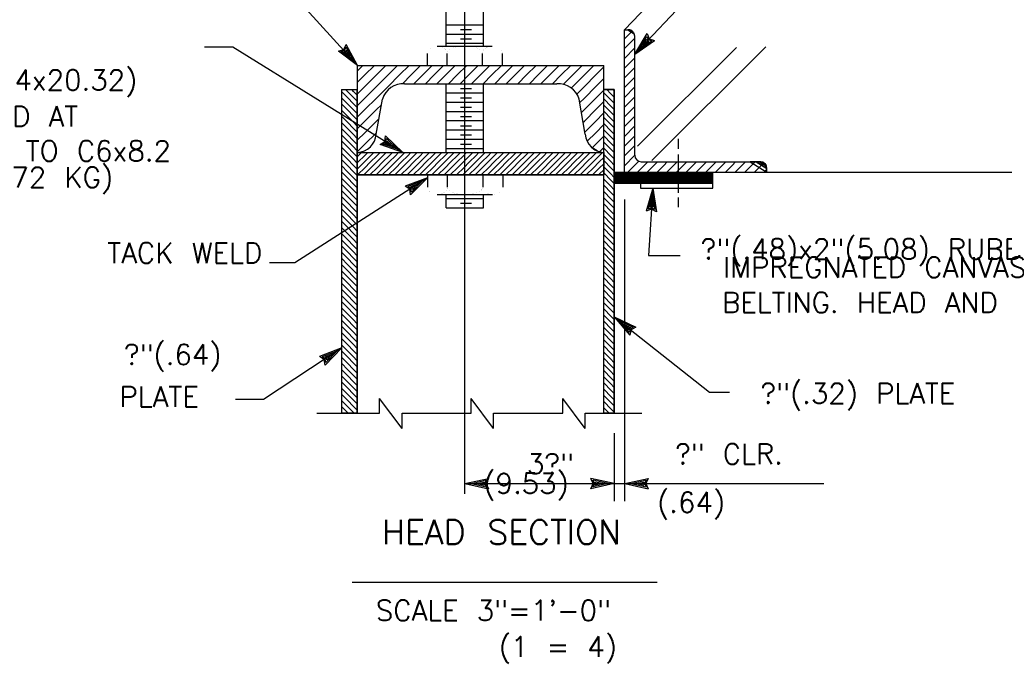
# Model space of a CAD drawing. Extents: x -23 to 2859, y -15 to 3983.
# Tile 25 of 50: x 10 to 16, y 2 to 6. Entities that reach past the tile are written whole.
import ezdxf
from ezdxf.enums import TextEntityAlignment as Align

# ---------------------------------------------------------------- set-up
doc = ezdxf.new("R2010")
doc.units = 0
doc.header["$LTSCALE"] = 25.4
doc.header["$MEASUREMENT"] = 0
doc.layers.add('PAN_TS', color=7, linetype='CONTINUOUS')
doc.styles.add('TXT_SHX', font='txt.shx')

# ---------------------------------------------------------------- blocks, each defined once
blk = doc.blocks.new('LT3')
at = {"layer": 'PAN_TS', "color": 24, "linetype": 'CONTINUOUS'}
for p, q in [((0, 0), (-0.0015, 0.000325)), ((-0.00135, 0), (-0.0015, 0.000325)), ((0, 0), (-0.0015, -0.000325)), ((-0.0015, -0.000325), (-0.00135, 0)), ((-0.000387, 0), (-0.001362, 0.000212)), ((-0.001275, 0), (-0.001362, 0.000212)), ((-0.000387, 0), (-0.001362, -0.000212)), ((-0.001362, -0.000212), (-0.001275, 0)), ((-0.000763, 0), (-0.001225, 0.0001)), ((-0.001187, 0), (-0.001225, 0.0001)), ((-0.000763, 0), (-0.001225, -0.0001)), ((-0.001225, -0.0001), (-0.001187, 0))]:
    blk.add_line(p, q, dxfattribs=at)

msp = doc.modelspace()

# ---------------------------------------------------------------- linework, layer by layer
at = {"layer": 'PAN_TS', "color": 7, "linetype": 'CONTINUOUS'}
for p, q in [((12.1617, 5.6041), (11.4899, 6.3468)), ((14.2437, 6.2861), (13.8027, 5.8241)), ((12.8217, 2.9701), (12.8217, 6.1921)), ((12.7067, 5.7231), (12.7067, 6.1391)), ((12.9357, 5.7231), (12.9357, 6.1391)), ((13.8657, 5.6741), (14.2434, 6.0747)), ((12.7067, 5.8551), (12.9357, 5.8551)), ((12.7937, 5.8251), (12.8627, 5.8251)), ((13.8027, 4.9491), (13.8027, 5.8241)), ((13.8027, 5.8241), (13.8257, 5.8241)), ((13.8037, 5.7701), (13.8497, 5.8151)), ((12.7067, 5.7981), (12.9357, 5.7981)), ((12.7937, 5.7681), (12.8627, 5.7681)), ((13.8027, 5.7691), (13.8037, 5.7701)), ((13.8037, 5.7101), (13.8637, 5.7701)), ((13.8637, 5.7701), (13.8657, 5.7721)), ((13.8657, 5.0521), (13.8657, 5.7841)), ((11.3937, 5.7181), (11.2206, 5.7181)), ((12.4387, 5.0691), (11.3937, 5.7181)), ((12.6507, 5.7231), (12.9897, 5.7231)), ((12.7067, 5.7411), (12.9357, 5.7411)), ((13.8027, 5.7091), (13.8037, 5.7101)), ((13.8037, 5.6501), (13.8637, 5.7101)), ((13.8637, 5.7101), (13.8657, 5.7121)), ((13.8827, 5.1071), (14.4903, 5.7148)), ((13.9707, 5.0191), (14.6708, 5.7192)), ((12.5907, 5.6031), (12.5907, 5.6791)), ((12.7117, 5.6031), (12.7117, 5.6791)), ((12.9297, 5.6031), (12.9297, 5.6791)), ((13.0527, 5.6031), (13.0527, 5.6791)), ((13.8027, 5.6491), (13.8037, 5.6501)), ((13.8037, 5.5901), (13.8637, 5.6501)), ((13.8637, 5.6501), (13.8657, 5.6521)), ((12.1617, 3.4651), (12.1617, 5.6041)), ((12.1617, 5.6041), (13.6747, 5.6041)), ((12.1617, 5.5721), (12.1937, 5.6041)), ((12.2067, 5.5461), (12.2647, 5.6041)), ((12.2777, 5.5461), (12.3357, 5.6041)), ((12.3487, 5.5461), (12.4067, 5.6041)), ((12.4197, 5.5461), (12.4777, 5.6041)), ((12.4907, 5.5461), (12.5487, 5.6041)), ((12.5617, 5.5461), (12.6197, 5.6041)), ((12.6327, 5.5461), (12.6907, 5.6041)), ((12.7037, 5.5461), (12.7617, 5.6041)), ((12.7747, 5.5461), (12.8327, 5.6041)), ((12.8457, 5.5461), (12.9037, 5.6041)), ((12.9167, 5.5461), (12.9747, 5.6041)), ((12.9877, 5.5461), (13.0457, 5.6041)), ((13.0587, 5.5461), (13.1167, 5.6041)), ((13.1297, 5.5461), (13.1877, 5.6041)), ((13.2007, 5.5461), (13.2587, 5.6041)), ((13.2717, 5.5461), (13.3297, 5.6041)), ((13.3427, 5.5461), (13.4007, 5.6041)), ((13.4137, 5.5461), (13.4717, 5.6041)), ((13.4847, 5.5461), (13.5427, 5.6041)), ((13.5557, 5.5461), (13.6137, 5.6041)), ((13.6267, 5.5461), (13.6737, 5.5931)), ((13.6747, 3.4651), (13.6747, 5.6041)), ((13.8027, 5.5891), (13.8037, 5.5901)), ((13.8037, 5.5301), (13.8637, 5.5901)), ((13.8637, 5.5901), (13.8657, 5.5921)), ((12.1617, 5.5011), (12.2067, 5.5461)), ((12.2067, 5.4751), (12.2777, 5.5461)), ((12.2777, 5.4751), (12.3487, 5.5461)), ((12.3487, 5.4751), (12.4197, 5.5461)), ((12.4367, 5.4911), (12.4907, 5.5461)), ((12.5077, 5.4921), (12.5617, 5.5461)), ((12.5787, 5.4921), (12.6327, 5.5461)), ((12.6497, 5.4921), (12.7037, 5.5461)), ((12.7207, 5.4921), (12.7747, 5.5461)), ((12.7917, 5.4921), (12.8457, 5.5461)), ((12.8627, 5.4921), (12.9167, 5.5461)), ((12.9337, 5.4921), (12.9877, 5.5461)), ((13.0047, 5.4921), (13.0587, 5.5461)), ((13.0757, 5.4921), (13.1297, 5.5461)), ((13.1467, 5.4921), (13.2007, 5.5461)), ((13.2177, 5.4921), (13.2717, 5.5461)), ((13.2887, 5.4921), (13.3427, 5.5461)), ((13.3597, 5.4921), (13.4137, 5.5461)), ((13.4257, 5.4871), (13.4847, 5.5461)), ((13.4847, 5.4751), (13.5557, 5.5461)), ((13.5557, 5.4751), (13.6267, 5.5461)), ((13.6267, 5.4751), (13.6737, 5.5221)), ((13.8027, 5.5291), (13.8037, 5.5301)), ((13.8037, 5.4701), (13.8637, 5.5301)), ((13.8637, 5.5301), (13.8657, 5.5321)), ((12.0627, 5.4561), (12.1617, 5.4561)), ((12.0637, 3.4651), (12.0637, 5.4561)), ((12.0987, 5.4451), (12.0877, 5.4561)), ((12.1367, 5.4451), (12.1257, 5.4561)), ((12.1617, 5.4301), (12.2067, 5.4751)), ((12.2067, 5.4041), (12.2777, 5.4751)), ((12.2777, 5.4041), (12.3487, 5.4751)), ((12.4507, 5.4921), (13.3867, 5.4921)), ((12.7067, 5.0701), (12.7067, 5.4921)), ((12.7937, 5.4621), (12.8627, 5.4621)), ((12.9357, 5.0681), (12.9357, 5.4921)), ((13.4747, 5.4651), (13.4847, 5.4751)), ((13.5087, 5.4281), (13.5557, 5.4751)), ((13.5557, 5.4041), (13.6267, 5.4751)), ((13.6267, 5.4041), (13.6737, 5.4511)), ((13.7397, 5.4561), (13.6747, 5.4561)), ((13.7167, 5.4331), (13.6937, 5.4561)), ((13.7397, 5.4481), (13.7317, 5.4561)), ((13.7397, 3.4651), (13.7397, 5.4561)), ((13.8027, 5.4691), (13.8037, 5.4701)), ((13.8037, 5.4101), (13.8637, 5.4701)), ((13.8637, 5.4701), (13.8657, 5.4721)), ((12.0987, 5.4071), (12.0637, 5.4421)), ((12.0987, 5.3691), (12.0637, 5.4041)), ((12.1367, 5.4071), (12.0987, 5.4451)), ((12.1367, 5.3691), (12.0987, 5.4071)), ((12.1577, 5.4241), (12.1367, 5.4451)), ((12.1577, 5.3861), (12.1367, 5.4071)), ((12.1617, 5.3591), (12.2067, 5.4041)), ((12.2067, 5.3331), (12.2777, 5.4041)), ((12.2757, 5.1821), (12.3137, 5.3981)), ((12.7067, 5.4361), (12.9357, 5.4361)), ((12.7937, 5.4051), (12.8627, 5.4051)), ((13.5617, 5.1821), (13.5237, 5.3981)), ((13.5267, 5.3751), (13.5557, 5.4041)), ((13.5557, 5.3331), (13.6267, 5.4041)), ((13.6787, 5.4331), (13.6747, 5.4371)), ((13.6787, 5.3951), (13.6747, 5.3991)), ((13.7167, 5.3951), (13.6787, 5.4331)), ((13.7167, 5.3571), (13.6787, 5.3951)), ((13.7397, 5.4101), (13.7167, 5.4331)), ((13.7397, 5.3721), (13.7167, 5.3951)), ((13.8027, 5.4091), (13.8037, 5.4101)), ((13.8037, 5.3501), (13.8637, 5.4101)), ((13.8637, 5.4101), (13.8657, 5.4121)), ((12.0987, 5.3311), (12.0637, 5.3661)), ((12.0987, 5.2931), (12.0637, 5.3281)), ((12.1367, 5.3311), (12.0987, 5.3691)), ((12.1367, 5.2931), (12.0987, 5.3311)), ((12.1577, 5.3481), (12.1367, 5.3691)), ((12.1577, 5.3101), (12.1367, 5.3311)), ((12.1617, 5.2881), (12.2067, 5.3331)), ((12.2067, 5.2621), (12.2777, 5.3331)), ((12.2777, 5.3331), (12.3077, 5.3621)), ((12.7067, 5.3791), (12.9357, 5.3791)), ((12.7937, 5.3481), (12.8627, 5.3481)), ((13.5377, 5.3161), (13.5557, 5.3331)), ((13.5557, 5.2621), (13.6267, 5.3331)), ((13.6267, 5.3331), (13.6737, 5.3801)), ((13.6787, 5.3571), (13.6747, 5.3611)), ((13.7167, 5.3191), (13.6787, 5.3571)), ((13.7397, 5.3341), (13.7167, 5.3571)), ((13.8027, 5.3491), (13.8037, 5.3501)), ((13.8037, 5.2901), (13.8637, 5.3501)), ((13.8637, 5.3501), (13.8657, 5.3521)), ((12.0987, 5.2551), (12.0637, 5.2901)), ((12.1367, 5.2551), (12.0987, 5.2931)), ((12.1577, 5.2721), (12.1367, 5.2931)), ((12.2777, 5.2621), (12.2927, 5.2771)), ((12.7067, 5.3221), (12.9357, 5.3221)), ((12.7937, 5.2911), (12.8627, 5.2911)), ((13.6267, 5.2621), (13.6737, 5.3101)), ((13.6787, 5.3191), (13.6747, 5.3231)), ((13.6787, 5.2811), (13.6747, 5.2851)), ((13.7167, 5.2811), (13.6787, 5.3191)), ((13.7167, 5.2431), (13.6787, 5.2811)), ((13.7397, 5.2961), (13.7167, 5.3191)), ((13.7397, 5.2581), (13.7167, 5.2811)), ((13.8027, 5.2891), (13.8037, 5.2901)), ((13.8037, 5.2301), (13.8637, 5.2901)), ((13.8637, 5.2901), (13.8657, 5.2921)), ((12.0987, 5.2171), (12.0637, 5.2521)), ((12.0987, 5.1791), (12.0637, 5.2141)), ((12.1367, 5.2171), (12.0987, 5.2551)), ((12.1367, 5.1791), (12.0987, 5.2171)), ((12.1577, 5.2341), (12.1367, 5.2551)), ((12.1577, 5.1961), (12.1367, 5.2171)), ((12.1617, 5.2171), (12.2067, 5.2621)), ((12.2067, 5.1911), (12.2777, 5.2621)), ((12.7067, 5.2651), (12.9357, 5.2651)), ((12.7067, 5.2081), (12.9357, 5.2081)), ((12.7937, 5.2341), (12.8627, 5.2341)), ((13.5487, 5.2561), (13.5557, 5.2621)), ((13.5587, 5.1951), (13.6267, 5.2621)), ((13.6267, 5.1911), (13.6737, 5.2391)), ((13.6787, 5.2431), (13.6747, 5.2471)), ((13.6787, 5.2051), (13.6747, 5.2091)), ((13.7167, 5.2051), (13.6787, 5.2431)), ((13.7397, 5.2201), (13.7167, 5.2431)), ((13.8027, 5.2291), (13.8037, 5.2301)), ((13.8037, 5.1701), (13.8637, 5.2301)), ((13.8637, 5.2301), (13.8657, 5.2321)), ((12.0987, 5.1411), (12.0637, 5.1761)), ((12.1367, 5.1411), (12.0987, 5.1791)), ((12.1577, 5.1581), (12.1367, 5.1791)), ((12.1617, 5.1461), (12.2067, 5.1911)), ((12.2067, 5.1201), (12.2777, 5.1911)), ((12.7067, 5.1511), (12.9357, 5.1511)), ((12.7937, 5.1771), (12.8627, 5.1771)), ((13.5737, 5.1391), (13.6267, 5.1911)), ((13.6267, 5.1201), (13.6737, 5.1681)), ((13.6787, 5.1671), (13.6747, 5.1711)), ((13.7167, 5.1671), (13.6787, 5.2051)), ((13.7167, 5.1291), (13.6787, 5.1671)), ((13.7397, 5.1821), (13.7167, 5.2051)), ((13.7397, 5.1441), (13.7167, 5.1671)), ((13.8027, 5.1691), (13.8037, 5.1701)), ((13.8037, 5.1101), (13.8637, 5.1701)), ((13.8637, 5.1701), (13.8657, 5.1721)), ((14.1337, 5.0921), (14.1337, 5.1541)), ((12.0987, 5.1031), (12.0637, 5.1381)), ((12.0987, 5.0651), (12.0637, 5.1001)), ((12.1367, 5.1031), (12.0987, 5.1411)), ((12.1367, 5.0651), (12.0987, 5.1031)), ((12.1577, 5.1201), (12.1367, 5.1411)), ((12.1577, 5.0821), (12.1367, 5.1031)), ((12.1617, 5.0751), (12.2067, 5.1201)), ((12.7067, 5.0941), (12.9357, 5.0941)), ((12.7937, 5.1201), (12.8627, 5.1201)), ((13.6047, 5.0981), (13.6267, 5.1201)), ((13.6517, 5.0751), (13.6737, 5.0971)), ((13.6787, 5.1291), (13.6747, 5.1331)), ((13.6787, 5.0911), (13.6747, 5.0951)), ((13.7167, 5.0911), (13.6787, 5.1291)), ((13.7167, 5.0531), (13.6787, 5.0911)), ((13.7397, 5.1061), (13.7167, 5.1291)), ((13.7397, 5.0681), (13.7167, 5.0911)), ((13.8027, 5.1091), (13.8037, 5.1101)), ((13.8037, 5.0501), (13.8637, 5.1101)), ((13.8637, 5.1101), (13.8657, 5.1121)), ((12.0987, 5.0271), (12.0637, 5.0621)), ((12.1367, 5.0271), (12.0987, 5.0651)), ((12.1367, 4.9891), (12.0987, 5.0271)), ((12.1577, 5.0441), (12.1367, 5.0651)), ((12.1577, 5.0061), (12.1367, 5.0271)), ((12.1617, 5.0691), (13.6747, 5.0691)), ((12.1617, 5.0451), (12.1657, 5.0491)), ((12.1657, 5.0491), (12.1857, 5.0691)), ((12.1657, 5.0111), (12.2037, 5.0491)), ((12.2037, 5.0491), (12.2237, 5.0691)), ((12.2037, 5.0111), (12.2417, 5.0491)), ((12.2417, 5.0491), (12.2617, 5.0691)), ((12.2417, 5.0111), (12.2797, 5.0491)), ((12.2797, 5.0491), (12.2997, 5.0691)), ((12.2797, 5.0111), (12.3177, 5.0491)), ((12.3177, 5.0491), (12.3377, 5.0691)), ((12.3177, 5.0111), (12.3557, 5.0491)), ((12.3557, 5.0491), (12.3757, 5.0691)), ((12.3557, 5.0111), (12.3937, 5.0491)), ((12.3937, 5.0491), (12.4137, 5.0691)), ((12.3937, 5.0111), (12.4317, 5.0491)), ((12.4317, 5.0491), (12.4517, 5.0691)), ((12.4317, 5.0111), (12.4697, 5.0491)), ((12.4697, 5.0491), (12.4897, 5.0691)), ((12.4697, 5.0111), (12.5077, 5.0491)), ((12.5077, 5.0491), (12.5277, 5.0691)), ((12.5077, 5.0111), (12.5457, 5.0491)), ((12.5457, 5.0491), (12.5657, 5.0691)), ((12.5457, 5.0111), (12.5837, 5.0491)), ((12.5837, 5.0491), (12.6037, 5.0691)), ((12.5837, 5.0111), (12.6217, 5.0491)), ((12.6217, 5.0491), (12.6417, 5.0691)), ((12.6217, 5.0111), (12.6597, 5.0491)), ((12.6597, 5.0491), (12.6797, 5.0691)), ((12.6597, 5.0111), (12.6977, 5.0491)), ((12.6977, 5.0491), (12.7177, 5.0691)), ((12.6977, 5.0111), (12.7357, 5.0491)), ((12.7357, 5.0491), (12.7557, 5.0691)), ((12.7357, 5.0111), (12.7737, 5.0491)), ((12.7737, 5.0491), (12.7937, 5.0691)), ((12.7737, 5.0111), (12.8117, 5.0491)), ((12.8117, 5.0491), (12.8317, 5.0691)), ((12.8117, 5.0111), (12.8497, 5.0491)), ((12.8497, 5.0491), (12.8697, 5.0691)), ((12.8497, 5.0111), (12.8877, 5.0491)), ((12.8877, 5.0491), (12.9077, 5.0691)), ((12.8877, 5.0111), (12.9257, 5.0491)), ((12.9257, 5.0491), (12.9457, 5.0691)), ((12.9257, 5.0111), (12.9637, 5.0491)), ((12.9637, 5.0491), (12.9837, 5.0691)), ((12.9637, 5.0111), (13.0017, 5.0491)), ((13.0017, 5.0491), (13.0217, 5.0691)), ((13.0017, 5.0111), (13.0397, 5.0491)), ((13.0397, 5.0491), (13.0597, 5.0691)), ((13.0397, 5.0111), (13.0777, 5.0491)), ((13.0777, 5.0491), (13.0977, 5.0691)), ((13.0777, 5.0111), (13.1157, 5.0491)), ((13.1157, 5.0491), (13.1357, 5.0691)), ((13.1157, 5.0111), (13.1537, 5.0491)), ((13.1537, 5.0491), (13.1737, 5.0691)), ((13.1537, 5.0111), (13.1917, 5.0491)), ((13.1917, 5.0491), (13.2117, 5.0691)), ((13.1917, 5.0111), (13.2297, 5.0491)), ((13.2297, 5.0491), (13.2497, 5.0691)), ((13.2297, 5.0111), (13.2677, 5.0491)), ((13.2677, 5.0491), (13.2877, 5.0691)), ((13.2677, 5.0111), (13.3057, 5.0491)), ((13.3057, 5.0491), (13.3257, 5.0691)), ((13.3057, 5.0111), (13.3437, 5.0491)), ((13.3437, 5.0491), (13.3637, 5.0691)), ((13.3437, 5.0111), (13.3817, 5.0491)), ((13.3817, 5.0491), (13.4017, 5.0691)), ((13.3817, 5.0111), (13.4197, 5.0491)), ((13.4197, 5.0491), (13.4397, 5.0691)), ((13.4197, 5.0111), (13.4577, 5.0491)), ((13.4577, 5.0491), (13.4777, 5.0691)), ((13.4577, 5.0111), (13.4957, 5.0491)), ((13.4957, 5.0491), (13.5157, 5.0691)), ((13.4957, 5.0111), (13.5337, 5.0491)), ((13.5337, 5.0491), (13.5537, 5.0691)), ((13.5337, 5.0111), (13.5717, 5.0491)), ((13.5717, 5.0491), (13.5917, 5.0691)), ((13.5717, 5.0111), (13.6097, 5.0491)), ((13.6097, 5.0491), (13.6297, 5.0691)), ((13.6097, 5.0111), (13.6477, 5.0491)), ((13.6477, 5.0491), (13.6677, 5.0691)), ((13.6477, 5.0111), (13.6747, 5.0381)), ((13.6787, 5.0531), (13.6747, 5.0571)), ((13.7167, 5.0151), (13.6787, 5.0531)), ((13.7397, 5.0301), (13.7167, 5.0531)), ((13.8027, 5.0491), (13.8037, 5.0501)), ((13.8037, 4.9901), (13.8637, 5.0501)), ((13.8637, 5.0501), (13.8657, 5.0521)), ((14.1337, 4.8201), (14.1337, 5.0571)), ((12.0987, 4.9891), (12.0637, 5.0241)), ((12.0987, 4.9511), (12.0637, 4.9861)), ((12.1367, 4.9511), (12.0987, 4.9891)), ((12.1577, 4.9681), (12.1367, 4.9891)), ((12.1617, 5.0071), (12.1657, 5.0111)), ((12.1617, 4.9691), (12.1657, 4.9731)), ((12.1657, 4.9731), (12.2037, 5.0111)), ((12.1657, 4.9351), (12.2037, 4.9731)), ((12.2037, 4.9731), (12.2417, 5.0111)), ((12.2037, 4.9351), (12.2417, 4.9731)), ((12.2417, 4.9731), (12.2797, 5.0111)), ((12.2417, 4.9351), (12.2797, 4.9731)), ((12.2797, 4.9731), (12.3177, 5.0111)), ((12.2797, 4.9351), (12.3177, 4.9731)), ((12.3177, 4.9731), (12.3557, 5.0111)), ((12.3177, 4.9351), (12.3557, 4.9731)), ((12.3557, 4.9731), (12.3937, 5.0111)), ((12.3557, 4.9351), (12.3937, 4.9731)), ((12.3937, 4.9731), (12.4317, 5.0111)), ((12.3937, 4.9351), (12.4317, 4.9731)), ((12.4317, 4.9731), (12.4697, 5.0111)), ((12.4317, 4.9351), (12.4697, 4.9731)), ((12.4697, 4.9731), (12.5077, 5.0111)), ((12.4697, 4.9351), (12.5077, 4.9731)), ((12.5077, 4.9731), (12.5457, 5.0111)), ((12.5077, 4.9351), (12.5457, 4.9731)), ((12.5457, 4.9731), (12.5837, 5.0111)), ((12.5457, 4.9351), (12.5837, 4.9731)), ((12.5837, 4.9731), (12.6217, 5.0111)), ((12.5837, 4.9351), (12.6217, 4.9731)), ((12.6217, 4.9731), (12.6597, 5.0111)), ((12.6217, 4.9351), (12.6597, 4.9731)), ((12.6597, 4.9731), (12.6977, 5.0111)), ((12.6597, 4.9351), (12.6977, 4.9731)), ((12.6977, 4.9731), (12.7357, 5.0111)), ((12.6977, 4.9351), (12.7357, 4.9731)), ((12.7357, 4.9731), (12.7737, 5.0111)), ((12.7357, 4.9351), (12.7737, 4.9731)), ((12.7737, 4.9731), (12.8117, 5.0111)), ((12.7737, 4.9351), (12.8117, 4.9731)), ((12.8117, 4.9731), (12.8497, 5.0111)), ((12.8117, 4.9351), (12.8497, 4.9731)), ((12.8497, 4.9731), (12.8877, 5.0111)), ((12.8497, 4.9351), (12.8877, 4.9731)), ((12.8877, 4.9731), (12.9257, 5.0111)), ((12.8877, 4.9351), (12.9257, 4.9731)), ((12.9257, 4.9731), (12.9637, 5.0111)), ((12.9257, 4.9351), (12.9637, 4.9731)), ((12.9637, 4.9731), (13.0017, 5.0111)), ((12.9637, 4.9351), (13.0017, 4.9731)), ((13.0017, 4.9731), (13.0397, 5.0111)), ((13.0017, 4.9351), (13.0397, 4.9731)), ((13.0397, 4.9731), (13.0777, 5.0111)), ((13.0397, 4.9351), (13.0777, 4.9731)), ((13.0777, 4.9731), (13.1157, 5.0111)), ((13.0777, 4.9351), (13.1157, 4.9731)), ((13.1157, 4.9731), (13.1537, 5.0111)), ((13.1157, 4.9351), (13.1537, 4.9731)), ((13.1537, 4.9731), (13.1917, 5.0111)), ((13.1537, 4.9351), (13.1917, 4.9731)), ((13.1917, 4.9731), (13.2297, 5.0111)), ((13.1917, 4.9351), (13.2297, 4.9731)), ((13.2297, 4.9731), (13.2677, 5.0111)), ((13.2297, 4.9351), (13.2677, 4.9731)), ((13.2677, 4.9731), (13.3057, 5.0111)), ((13.2677, 4.9351), (13.3057, 4.9731)), ((13.3057, 4.9731), (13.3437, 5.0111)), ((13.3057, 4.9351), (13.3437, 4.9731)), ((13.3437, 4.9731), (13.3817, 5.0111)), ((13.3437, 4.9351), (13.3817, 4.9731)), ((13.3817, 4.9731), (13.4197, 5.0111)), ((13.3817, 4.9351), (13.4197, 4.9731)), ((13.4197, 4.9731), (13.4577, 5.0111)), ((13.4197, 4.9351), (13.4577, 4.9731)), ((13.4577, 4.9731), (13.4957, 5.0111)), ((13.4577, 4.9351), (13.4957, 4.9731)), ((13.4957, 4.9731), (13.5337, 5.0111)), ((13.4957, 4.9351), (13.5337, 4.9731)), ((13.5337, 4.9731), (13.5717, 5.0111)), ((13.5337, 4.9351), (13.5717, 4.9731)), ((13.5717, 4.9731), (13.6097, 5.0111)), ((13.5717, 4.9351), (13.6097, 4.9731)), ((13.6097, 4.9731), (13.6477, 5.0111)), ((13.6097, 4.9351), (13.6477, 4.9731)), ((13.6477, 4.9731), (13.6747, 5.0001)), ((13.6787, 5.0151), (13.6747, 5.0191)), ((13.6787, 4.9771), (13.6747, 4.9811)), ((13.7167, 4.9771), (13.6787, 5.0151)), ((13.7167, 4.9391), (13.6787, 4.9771)), ((13.7397, 4.9921), (13.7167, 5.0151)), ((13.7397, 4.9541), (13.7167, 4.9771)), ((13.8027, 4.9891), (13.8037, 4.9901)), ((13.8227, 4.9491), (13.8637, 4.9901)), ((13.8637, 4.9901), (13.8897, 5.0161)), ((13.8827, 4.9491), (13.9237, 4.9901)), ((13.9057, 5.0121), (14.6377, 5.0121)), ((13.9237, 4.9901), (13.9457, 5.0121)), ((13.9427, 4.9491), (13.9837, 4.9901)), ((13.9837, 4.9901), (14.0057, 5.0121)), ((14.0027, 4.9491), (14.0437, 4.9901)), ((14.0437, 4.9901), (14.0657, 5.0121)), ((14.0627, 4.9491), (14.1037, 4.9901)), ((14.1037, 4.9901), (14.1257, 5.0121)), ((14.1227, 4.9491), (14.1637, 4.9901)), ((14.1637, 4.9901), (14.1857, 5.0121)), ((14.1827, 4.9491), (14.2237, 4.9901)), ((14.2237, 4.9901), (14.2457, 5.0121)), ((14.2427, 4.9491), (14.2837, 4.9901)), ((14.2837, 4.9901), (14.3057, 5.0121)), ((14.3027, 4.9491), (14.3437, 4.9901)), ((14.3437, 4.9901), (14.3657, 5.0121)), ((14.3627, 4.9491), (14.4037, 4.9901)), ((14.4037, 4.9901), (14.4257, 5.0121)), ((14.4227, 4.9491), (14.4637, 4.9901)), ((14.4637, 4.9901), (14.4857, 5.0121)), ((14.4827, 4.9491), (14.5237, 4.9901)), ((14.5237, 4.9901), (14.5457, 5.0121)), ((14.5427, 4.9491), (14.5837, 4.9901)), ((14.5837, 4.9901), (14.6057, 5.0121)), ((14.6027, 4.9491), (14.6437, 4.9901)), ((14.6437, 4.9901), (14.6577, 5.0051)), ((14.6627, 4.9491), (14.6777, 4.9641)), ((14.6777, 4.9491), (14.6777, 4.9721)), ((12.5917, 4.9141), (11.7757, 4.3913)), ((12.0987, 4.9131), (12.0637, 4.9481)), ((12.0987, 4.8751), (12.0637, 4.9101)), ((12.1367, 4.9131), (12.0987, 4.9511)), ((12.1367, 4.8751), (12.0987, 4.9131)), ((12.1577, 4.9301), (12.1367, 4.9511)), ((12.1577, 4.8921), (12.1367, 4.9131)), ((12.1617, 4.9311), (12.1657, 4.9351)), ((12.1617, 4.9311), (13.6747, 4.9311)), ((12.1997, 4.9311), (12.2037, 4.9351)), ((12.2377, 4.9311), (12.2417, 4.9351)), ((12.2757, 4.9311), (12.2797, 4.9351)), ((12.3137, 4.9311), (12.3177, 4.9351)), ((12.3517, 4.9311), (12.3557, 4.9351)), ((12.3897, 4.9311), (12.3937, 4.9351)), ((12.4277, 4.9311), (12.4317, 4.9351)), ((12.4657, 4.9311), (12.4697, 4.9351)), ((12.5037, 4.9311), (12.5077, 4.9351)), ((12.5417, 4.9311), (12.5457, 4.9351)), ((12.5797, 4.9311), (12.5837, 4.9351)), ((12.5917, 4.9311), (12.5917, 4.8551)), ((12.6177, 4.9311), (12.6217, 4.9351)), ((12.6557, 4.9311), (12.6597, 4.9351)), ((12.6937, 4.9311), (12.6977, 4.9351)), ((12.7127, 4.9311), (12.7127, 4.8551)), ((12.7317, 4.9311), (12.7357, 4.9351)), ((12.7697, 4.9311), (12.7737, 4.9351)), ((12.8077, 4.9311), (12.8117, 4.9351)), ((12.8457, 4.9311), (12.8497, 4.9351)), ((12.8837, 4.9311), (12.8877, 4.9351)), ((12.9217, 4.9311), (12.9257, 4.9351)), ((12.9307, 4.9311), (12.9307, 4.8551)), ((12.9597, 4.9311), (12.9637, 4.9351)), ((12.9977, 4.9311), (13.0017, 4.9351)), ((13.0357, 4.9311), (13.0397, 4.9351)), ((13.0537, 4.9311), (13.0537, 4.8551)), ((13.0737, 4.9311), (13.0777, 4.9351)), ((13.1117, 4.9311), (13.1157, 4.9351)), ((13.1497, 4.9311), (13.1537, 4.9351)), ((13.1877, 4.9311), (13.1917, 4.9351)), ((13.2257, 4.9311), (13.2297, 4.9351)), ((13.2637, 4.9311), (13.2677, 4.9351)), ((13.3017, 4.9311), (13.3057, 4.9351)), ((13.3397, 4.9311), (13.3437, 4.9351)), ((13.3777, 4.9311), (13.3817, 4.9351)), ((13.4157, 4.9311), (13.4197, 4.9351)), ((13.4537, 4.9311), (13.4577, 4.9351)), ((13.4917, 4.9311), (13.4957, 4.9351)), ((13.5297, 4.9311), (13.5337, 4.9351)), ((13.5677, 4.9311), (13.5717, 4.9351)), ((13.6057, 4.9311), (13.6097, 4.9351)), ((13.6437, 4.9311), (13.6477, 4.9351)), ((13.6477, 4.9351), (13.6747, 4.9621)), ((13.6787, 4.9391), (13.6747, 4.9431)), ((13.6787, 4.9011), (13.6747, 4.9051)), ((13.7167, 4.9011), (13.6787, 4.9391)), ((13.7397, 4.9161), (13.7167, 4.9391)), ((13.7397, 4.9481), (14.3447, 4.9481)), ((13.7397, 4.9421), (14.3447, 4.9421)), ((13.7397, 4.9391), (14.3447, 4.9391)), ((13.7397, 4.9341), (14.3447, 4.9341)), ((13.7397, 4.9301), (14.3447, 4.9301)), ((13.7397, 4.9261), (14.3447, 4.9261)), ((13.7397, 4.9221), (14.3447, 4.9221)), ((13.7397, 4.9171), (14.3447, 4.9171)), ((13.7397, 4.9121), (14.3447, 4.9121)), ((13.7397, 4.9081), (14.3447, 4.9081)), ((13.8027, 4.9491), (16.9797, 4.9491)), ((14.3447, 4.8501), (14.3447, 4.9481)), ((12.0987, 4.8371), (12.0637, 4.8721)), ((12.1367, 4.8371), (12.0987, 4.8751)), ((12.1577, 4.8541), (12.1367, 4.8751)), ((13.6787, 4.8631), (13.6747, 4.8671)), ((13.7167, 4.8631), (13.6787, 4.9011)), ((13.7167, 4.8251), (13.6787, 4.8631)), ((13.7397, 4.8781), (13.7167, 4.9011)), ((13.7397, 4.8401), (13.7167, 4.8631)), ((13.7397, 4.9031), (14.3447, 4.9031)), ((13.7397, 4.8991), (14.3447, 4.8991)), ((13.7397, 4.8951), (14.3447, 4.8951)), ((13.7397, 4.8901), (14.3447, 4.8901)), ((13.7397, 4.8841), (14.3447, 4.8841)), ((13.7397, 4.8801), (14.3447, 4.8801)), ((13.9007, 4.8801), (13.9007, 4.8501)), ((13.9007, 4.8501), (14.3447, 4.8501)), ((13.977, 4.8501), (13.9499, 4.4362)), ((12.0987, 4.7991), (12.0637, 4.8341)), ((12.0987, 4.7611), (12.0637, 4.7961)), ((12.1367, 4.7991), (12.0987, 4.8371)), ((12.1367, 4.7611), (12.0987, 4.7991)), ((12.1577, 4.8161), (12.1367, 4.8371)), ((12.1577, 4.7781), (12.1367, 4.7991)), ((12.6517, 4.8111), (12.9907, 4.8111)), ((12.7067, 4.7291), (12.7067, 4.8111)), ((12.7067, 4.7861), (12.9357, 4.7861)), ((12.9357, 4.7291), (12.9357, 4.8101)), ((13.6787, 4.8251), (13.6747, 4.8291)), ((13.6787, 4.7871), (13.6747, 4.7911)), ((13.7167, 4.7871), (13.6787, 4.8251)), ((13.7167, 4.7491), (13.6787, 4.7871)), ((13.7397, 4.8021), (13.7167, 4.8251)), ((13.7397, 4.7641), (13.7167, 4.7871)), ((14.1337, 4.7331), (14.1337, 4.7921)), ((12.0987, 4.7231), (12.0637, 4.7581)), ((12.1367, 4.7231), (12.0987, 4.7611)), ((12.1367, 4.6851), (12.0987, 4.7231)), ((12.1577, 4.7401), (12.1367, 4.7611)), ((12.1577, 4.7021), (12.1367, 4.7231)), ((12.7067, 4.7291), (12.9357, 4.7291)), ((12.7937, 4.7581), (12.8627, 4.7581)), ((13.6787, 4.7491), (13.6747, 4.7531)), ((13.7167, 4.7111), (13.6787, 4.7491)), ((13.7397, 4.7261), (13.7167, 4.7491)), ((13.8027, 4.7791), (13.8027, 2.9231)), ((12.0987, 4.6851), (12.0637, 4.7201)), ((12.0987, 4.6471), (12.0637, 4.6821)), ((12.1367, 4.6471), (12.0987, 4.6851)), ((12.1577, 4.6641), (12.1367, 4.6851)), ((13.6787, 4.7111), (13.6747, 4.7151)), ((13.6787, 4.6731), (13.6747, 4.6771)), ((13.7167, 4.6731), (13.6787, 4.7111)), ((13.7167, 4.6351), (13.6787, 4.6731)), ((13.7397, 4.6881), (13.7167, 4.7111)), ((13.7397, 4.6501), (13.7167, 4.6731)), ((12.0987, 4.6091), (12.0637, 4.6441)), ((12.0987, 4.5711), (12.0637, 4.6061)), ((12.1367, 4.6091), (12.0987, 4.6471)), ((12.1367, 4.5711), (12.0987, 4.6091)), ((12.1577, 4.6261), (12.1367, 4.6471)), ((12.1577, 4.5881), (12.1367, 4.6091)), ((13.6787, 4.6351), (13.6747, 4.6391)), ((13.6787, 4.5971), (13.6747, 4.6011)), ((13.7167, 4.5971), (13.6787, 4.6351)), ((13.7397, 4.6121), (13.7167, 4.6351)), ((12.0987, 4.5331), (12.0637, 4.5681)), ((12.1367, 4.5331), (12.0987, 4.5711)), ((12.1577, 4.5501), (12.1367, 4.5711)), ((13.6787, 4.5591), (13.6747, 4.5631)), ((13.7167, 4.5591), (13.6787, 4.5971)), ((13.7167, 4.5211), (13.6787, 4.5591)), ((13.7397, 4.5741), (13.7167, 4.5971)), ((13.7397, 4.5361), (13.7167, 4.5591)), ((12.0987, 4.4951), (12.0637, 4.5301)), ((12.0987, 4.4571), (12.0637, 4.4921)), ((12.1367, 4.4951), (12.0987, 4.5331)), ((12.1367, 4.4571), (12.0987, 4.4951)), ((12.1577, 4.5121), (12.1367, 4.5331)), ((12.1577, 4.4741), (12.1367, 4.4951)), ((13.6787, 4.5211), (13.6747, 4.5251)), ((13.6787, 4.4831), (13.6747, 4.4871)), ((13.7167, 4.4831), (13.6787, 4.5211)), ((13.7167, 4.4451), (13.6787, 4.4831)), ((13.7397, 4.4981), (13.7167, 4.5211)), ((13.7397, 4.4601), (13.7167, 4.4831)), ((12.0987, 4.4191), (12.0637, 4.4541)), ((12.1367, 4.4191), (12.0987, 4.4571)), ((12.1577, 4.4361), (12.1367, 4.4571)), ((13.6787, 4.4451), (13.6747, 4.4491)), ((13.7167, 4.4071), (13.6787, 4.4451)), ((13.7397, 4.4221), (13.7167, 4.4451)), ((13.9499, 4.4362), (14.1449, 4.4362)), ((11.7757, 4.3913), (11.6201, 4.3913)), ((12.0987, 4.3811), (12.0637, 4.4161)), ((12.0987, 4.3431), (12.0637, 4.3781)), ((12.1367, 4.3811), (12.0987, 4.4191)), ((12.1367, 4.3431), (12.0987, 4.3811)), ((12.1577, 4.3981), (12.1367, 4.4191)), ((12.1577, 4.3601), (12.1367, 4.3811)), ((13.6787, 4.4071), (13.6747, 4.4111)), ((13.6787, 4.3691), (13.6747, 4.3731)), ((13.7167, 4.3691), (13.6787, 4.4071)), ((13.7167, 4.3311), (13.6787, 4.3691)), ((13.7397, 4.3841), (13.7167, 4.4071)), ((13.7397, 4.3461), (13.7167, 4.3691)), ((12.0987, 4.3051), (12.0637, 4.3401)), ((12.0987, 4.2671), (12.0637, 4.3021)), ((12.1367, 4.3051), (12.0987, 4.3431)), ((12.1367, 4.2671), (12.0987, 4.3051)), ((12.1577, 4.3221), (12.1367, 4.3431)), ((12.1577, 4.2841), (12.1367, 4.3051)), ((13.6787, 4.3311), (13.6747, 4.3351)), ((13.7167, 4.2931), (13.6787, 4.3311)), ((13.7397, 4.3081), (13.7167, 4.3311)), ((12.0987, 4.2291), (12.0637, 4.2641)), ((12.1367, 4.2291), (12.0987, 4.2671)), ((12.1577, 4.2461), (12.1367, 4.2671)), ((13.6787, 4.2931), (13.6747, 4.2971)), ((13.6787, 4.2551), (13.6747, 4.2591)), ((13.7167, 4.2551), (13.6787, 4.2931)), ((13.7167, 4.2171), (13.6787, 4.2551)), ((13.7397, 4.2701), (13.7167, 4.2931)), ((13.7397, 4.2321), (13.7167, 4.2551)), ((12.0987, 4.1911), (12.0637, 4.2261)), ((12.0987, 4.1531), (12.0637, 4.1881)), ((12.1367, 4.1911), (12.0987, 4.2291)), ((12.1367, 4.1531), (12.0987, 4.1911)), ((12.1577, 4.2081), (12.1367, 4.2291)), ((12.1577, 4.1701), (12.1367, 4.1911)), ((13.6787, 4.2171), (13.6747, 4.2211)), ((13.6787, 4.1791), (13.6747, 4.1831)), ((13.7167, 4.1791), (13.6787, 4.2171)), ((13.7167, 4.1411), (13.6787, 4.1791)), ((13.7397, 4.1941), (13.7167, 4.2171)), ((13.7397, 4.1561), (13.7167, 4.1791)), ((12.0987, 4.1151), (12.0637, 4.1501)), ((12.1367, 4.1151), (12.0987, 4.1531)), ((12.1577, 4.1321), (12.1367, 4.1531)), ((13.6787, 4.1411), (13.6747, 4.1451)), ((13.7167, 4.1031), (13.6787, 4.1411)), ((13.7397, 4.1181), (13.7167, 4.1411)), ((12.0987, 4.0771), (12.0637, 4.1121)), ((12.0987, 4.0391), (12.0637, 4.0741)), ((12.1367, 4.0771), (12.0987, 4.1151)), ((12.1367, 4.0391), (12.0987, 4.0771)), ((12.1577, 4.0941), (12.1367, 4.1151)), ((12.1577, 4.0561), (12.1367, 4.0771)), ((13.6787, 4.1031), (13.6747, 4.1071)), ((13.6787, 4.0651), (13.6747, 4.0691)), ((13.7167, 4.0651), (13.6787, 4.1031)), ((13.7167, 4.0271), (13.6787, 4.0651)), ((13.7397, 4.0801), (13.7167, 4.1031)), ((13.7397, 4.0421), (13.7167, 4.0651)), ((13.7397, 4.0573), (14.3247, 3.5941)), ((12.0987, 4.0011), (12.0637, 4.0361)), ((12.0987, 3.9631), (12.0637, 3.9981)), ((12.1367, 4.0011), (12.0987, 4.0391)), ((12.1367, 3.9631), (12.0987, 4.0011)), ((12.1577, 4.0181), (12.1367, 4.0391)), ((12.1577, 3.9801), (12.1367, 4.0011)), ((13.6787, 4.0271), (13.6747, 4.0311)), ((13.7167, 3.9891), (13.6787, 4.0271)), ((13.7397, 4.0041), (13.7167, 4.0271)), ((12.0987, 3.9251), (12.0637, 3.9601)), ((12.1367, 3.9251), (12.0987, 3.9631)), ((12.1577, 3.9421), (12.1367, 3.9631)), ((13.6787, 3.9891), (13.6747, 3.9931)), ((13.6787, 3.9511), (13.6747, 3.9551)), ((13.7167, 3.9511), (13.6787, 3.9891)), ((13.7167, 3.9131), (13.6787, 3.9511)), ((13.7397, 3.9661), (13.7167, 3.9891)), ((13.7397, 3.9281), (13.7167, 3.9511)), ((12.0987, 3.8871), (12.0637, 3.9221)), ((12.0987, 3.8491), (12.0637, 3.8841)), ((12.1367, 3.8871), (12.0987, 3.9251)), ((12.1367, 3.8491), (12.0987, 3.8871)), ((12.1577, 3.9041), (12.1367, 3.9251)), ((12.1577, 3.8661), (12.1367, 3.8871)), ((13.6787, 3.9131), (13.6747, 3.9171)), ((13.6787, 3.8751), (13.6747, 3.8791)), ((13.7167, 3.8751), (13.6787, 3.9131)), ((13.7167, 3.8371), (13.6787, 3.8751)), ((13.7397, 3.8901), (13.7167, 3.9131)), ((13.7397, 3.8521), (13.7167, 3.8751)), ((12.0637, 3.8681), (11.5831, 3.5501)), ((12.0987, 3.8111), (12.0637, 3.8461)), ((12.1367, 3.8111), (12.0987, 3.8491)), ((12.1577, 3.8281), (12.1367, 3.8491)), ((13.6787, 3.8371), (13.6747, 3.8411)), ((13.7167, 3.7991), (13.6787, 3.8371)), ((13.7397, 3.8141), (13.7167, 3.8371)), ((12.0987, 3.7731), (12.0637, 3.8081)), ((12.0987, 3.7351), (12.0637, 3.7701)), ((12.1367, 3.7731), (12.0987, 3.8111)), ((12.1367, 3.7351), (12.0987, 3.7731)), ((12.1577, 3.7901), (12.1367, 3.8111)), ((12.1577, 3.7521), (12.1367, 3.7731)), ((13.6787, 3.7991), (13.6747, 3.8031)), ((13.6787, 3.7611), (13.6747, 3.7651)), ((13.7167, 3.7611), (13.6787, 3.7991)), ((13.7167, 3.7231), (13.6787, 3.7611)), ((13.7397, 3.7761), (13.7167, 3.7991)), ((13.7397, 3.7381), (13.7167, 3.7611)), ((12.0987, 3.6971), (12.0637, 3.7321)), ((12.0987, 3.6591), (12.0637, 3.6941)), ((12.1367, 3.6971), (12.0987, 3.7351)), ((12.1367, 3.6591), (12.0987, 3.6971)), ((12.1577, 3.7141), (12.1367, 3.7351)), ((12.1577, 3.6761), (12.1367, 3.6971)), ((13.6787, 3.7231), (13.6747, 3.7271)), ((13.7167, 3.6851), (13.6787, 3.7231)), ((13.7397, 3.7001), (13.7167, 3.7231)), ((12.0987, 3.6211), (12.0637, 3.6561)), ((12.1367, 3.6211), (12.0987, 3.6591)), ((12.1577, 3.6381), (12.1367, 3.6591)), ((13.6787, 3.6851), (13.6747, 3.6891)), ((13.6787, 3.6471), (13.6747, 3.6511)), ((13.7167, 3.6471), (13.6787, 3.6851)), ((13.7167, 3.6091), (13.6787, 3.6471)), ((13.7397, 3.6621), (13.7167, 3.6851)), ((13.7397, 3.6241), (13.7167, 3.6471)), ((12.0987, 3.5831), (12.0637, 3.6181)), ((12.0987, 3.5451), (12.0637, 3.5801)), ((12.1367, 3.5831), (12.0987, 3.6211)), ((12.1367, 3.5451), (12.0987, 3.5831)), ((12.1577, 3.6001), (12.1367, 3.6211)), ((12.1577, 3.5621), (12.1367, 3.5831)), ((13.6787, 3.6091), (13.6747, 3.6131)), ((13.6787, 3.5711), (13.6747, 3.5751)), ((13.7167, 3.5711), (13.6787, 3.6091)), ((13.7397, 3.5861), (13.7167, 3.6091)), ((14.3247, 3.5941), (14.449, 3.5941)), ((11.5831, 3.5501), (11.4104, 3.5501)), ((12.0987, 3.5071), (12.0637, 3.5421)), ((12.1367, 3.5071), (12.0987, 3.5451)), ((12.1577, 3.5241), (12.1367, 3.5451)), ((12.2967, 3.4651), (12.2967, 3.5561)), ((12.4347, 3.3711), (12.2967, 3.5561)), ((12.8597, 3.4651), (12.8597, 3.5561)), ((12.9977, 3.3711), (12.8597, 3.5561)), ((13.4237, 3.4651), (13.4237, 3.5561)), ((13.5617, 3.3711), (13.4237, 3.5561)), ((13.6787, 3.5331), (13.6747, 3.5371)), ((13.7167, 3.5331), (13.6787, 3.5711)), ((13.7167, 3.4951), (13.6787, 3.5331)), ((13.7397, 3.5481), (13.7167, 3.5711)), ((13.7397, 3.5101), (13.7167, 3.5331)), ((11.9107, 3.4651), (12.2967, 3.4651)), ((12.0987, 3.4691), (12.0637, 3.5041)), ((12.0647, 3.4651), (12.0637, 3.4661)), ((12.1367, 3.4691), (12.0987, 3.5071)), ((12.1027, 3.4651), (12.0987, 3.4691)), ((12.1577, 3.4861), (12.1367, 3.5071)), ((12.1407, 3.4651), (12.1367, 3.4691)), ((12.4347, 3.3711), (12.4347, 3.4651)), ((12.4347, 3.4651), (12.8597, 3.4651)), ((12.9977, 3.3711), (12.9977, 3.4651)), ((12.9977, 3.4651), (13.4237, 3.4651)), ((13.5617, 3.3711), (13.5617, 3.4651)), ((13.5617, 3.4651), (13.9087, 3.4651)), ((13.6787, 3.4951), (13.6747, 3.4991)), ((13.7087, 3.4651), (13.6787, 3.4951)), ((13.7397, 3.4721), (13.7167, 3.4951)), ((13.7397, 3.3421), (13.7397, 2.9231)), ((12.8217, 3.0321), (13.7397, 3.0321)), ((13.7397, 3.0321), (13.8047, 3.0321)), ((13.8047, 3.0321), (15.0275, 3.0321)), ((12.1274, 2.4251), (14.0034, 2.4251))]:
    msp.add_line(p, q, dxfattribs=at)
for points in [[(13.824, 5.8241), (13.8627, 5.8001), (13.8611, 5.8022), (13.8257, 5.8241)], [(13.8257, 5.8241), (13.8611, 5.8022), (13.8548, 5.8101), (13.8337, 5.8231)], [(13.8337, 5.8231), (13.8548, 5.8101), (13.8507, 5.8151)], [(12.0637, 3.4651), (12.0637, 5.4561), (12.1577, 5.4561), (12.1577, 3.4651)], [(13.6747, 3.4651), (13.6747, 5.4561), (13.7397, 5.4561), (13.7397, 3.4651)], [(13.6078, 5.0958), (13.6347, 5.0791), (13.6358, 5.0789), (13.6047, 5.0981)], [(13.6207, 5.0861), (13.6347, 5.0791), (13.6078, 5.0958)], [(12.1617, 4.9311), (12.1617, 5.0691), (13.6747, 5.0691), (13.6747, 4.9311)], [(14.5761, 5.0121), (14.6777, 4.9491), (14.6777, 4.9711), (14.6116, 5.0121)], [(14.6116, 5.0121), (14.6777, 4.9711), (14.6757, 4.9851), (14.6322, 5.0121)], [(14.6322, 5.0121), (14.6757, 4.9851), (14.6726, 4.9905), (14.6377, 5.0121)], [(14.6377, 5.0121), (14.6726, 4.9905), (14.6687, 4.9971), (14.6487, 5.0095)], [(14.6487, 5.0095), (14.6687, 4.9971), (14.6547, 5.0081)]]:
    msp.add_lwpolyline(points, close=True, dxfattribs=at)
at = {"layer": 'PAN_TS', "color": 7, "linetype": 'CONTINUOUS', "const_width": 0.00025}
for points in [[(12.5907, 5.6791, -0.067348), (12.5919, 5.6876, -0.063116), (12.5953, 5.6958, -0.056531), (12.6009, 5.7034, -0.049726), (12.6085, 5.71, -0.043978), (12.6176, 5.7154, -0.039727), (12.6281, 5.7195, -0.036986), (12.6394, 5.7219, -0.035654), (12.6512, 5.7228, -0.035654), (12.663, 5.7219, -0.036986), (12.6744, 5.7195, -0.039727), (12.6849, 5.7154, -0.043978), (12.694, 5.71, -0.049726), (12.7015, 5.7034, -0.056531), (12.7071, 5.6958, -0.063116), (12.7106, 5.6876, -0.067348), (12.7117, 5.6791, -0.067348)], [(12.7117, 5.6791, -0.114895), (12.7138, 5.6877, -0.085301), (12.72, 5.696, -0.057336), (12.7301, 5.7036, -0.039984), (12.7437, 5.7103, -0.030078), (12.7602, 5.7157, -0.024465), (12.779, 5.7198, -0.021405), (12.7995, 5.7223, -0.020047), (12.8207, 5.7232, -0.020047), (12.842, 5.7223, -0.021405), (12.8625, 5.7198, -0.024465), (12.8813, 5.7157, -0.030078), (12.8978, 5.7103, -0.039984), (12.9114, 5.7036, -0.057336), (12.9214, 5.696, -0.085301), (12.9276, 5.6877, -0.114895), (12.9297, 5.6791, -0.114895)], [(12.9297, 5.6791, -0.067348), (12.9309, 5.6876, -0.063116), (12.9343, 5.6958, -0.056531), (12.9399, 5.7034, -0.049726), (12.9475, 5.71, -0.043978), (12.9566, 5.7154, -0.039727), (12.9671, 5.7195, -0.036986), (12.9784, 5.7219, -0.035654), (12.9902, 5.7228, -0.035654), (13.002, 5.7219, -0.036986), (13.0134, 5.7195, -0.039727), (13.0239, 5.7154, -0.043978), (13.033, 5.71, -0.049726), (13.0405, 5.7034, -0.056531), (13.0461, 5.6958, -0.063116), (13.0496, 5.6876, -0.067348), (13.0507, 5.6791, -0.067348)], [(12.5917, 4.8551, 0.067348), (12.5929, 4.8466, 0.063116), (12.5963, 4.8384, 0.056531), (12.6019, 4.8309, 0.049726), (12.6095, 4.8243, 0.043978), (12.6186, 4.8188, 0.039727), (12.6291, 4.8148, 0.036986), (12.6404, 4.8123, 0.035654), (12.6522, 4.8115, 0.035654), (12.664, 4.8123, 0.036986), (12.6754, 4.8148, 0.039727), (12.6859, 4.8188, 0.043978), (12.695, 4.8243, 0.049726), (12.7025, 4.8309, 0.056531), (12.7081, 4.8384, 0.063116), (12.7116, 4.8466, 0.067348), (12.7127, 4.8551, 0.067348)], [(12.7127, 4.8551, 0.114895), (12.7148, 4.8465, 0.085301), (12.721, 4.8383, 0.057336), (12.7311, 4.8307, 0.039984), (12.7447, 4.824, 0.030078), (12.7612, 4.8185, 0.024465), (12.78, 4.8145, 0.021405), (12.8005, 4.8119, 0.020047), (12.8217, 4.8111, 0.020047), (12.843, 4.8119, 0.021405), (12.8635, 4.8145, 0.024465), (12.8823, 4.8185, 0.030078), (12.8988, 4.824, 0.039984), (12.9124, 4.8307, 0.057336), (12.9224, 4.8383, 0.085301), (12.9286, 4.8465, 0.114895), (12.9307, 4.8551, 0.114895)], [(12.9307, 4.8551, 0.067348), (12.9319, 4.8466, 0.063116), (12.9353, 4.8384, 0.056531), (12.9409, 4.8309, 0.049726), (12.9485, 4.8243, 0.043978), (12.9576, 4.8188, 0.039727), (12.9681, 4.8148, 0.036986), (12.9794, 4.8123, 0.035654), (12.9912, 4.8115, 0.035654), (13.003, 4.8123, 0.036986), (13.0144, 4.8148, 0.039727), (13.0249, 4.8188, 0.043978), (13.034, 4.8243, 0.049726), (13.0415, 4.8309, 0.056531), (13.0471, 4.8384, 0.063116), (13.0506, 4.8466, 0.067348), (13.0517, 4.8551, 0.067348)]]:
    msp.add_lwpolyline(points, format="xyb", dxfattribs=at)
at = {"layer": 'PAN_TS', "color": 7, "linetype": 'CONTINUOUS'}
for centre, radius, start, end in [((13.8257, 5.7841), 0.04, 0, 90), ((12.443, 5.3565), 0.1358, 86.75078, 162.1597), ((13.3944, 5.3565), 0.1358, 17.8403, 93.24922), ((12.1539, 5.1911), 0.1222, 273.69013, 355.80507), ((13.6836, 5.1911), 0.1222, 184.19493, 266.30987), ((13.9057, 5.0521), 0.04, 180, 270), ((14.6377, 4.9721), 0.04, 0, 90)]:
    msp.add_arc(centre, radius, start, end, dxfattribs=at)

# ---------------------------------------------------------------- block references
at = {"layer": 'PAN_TS', "linetype": 'CONTINUOUS'}
for p, xscale, yscale, zscale, rotation in [((13.8657, 5.6741), 96.00008541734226, 96.00008541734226, 96.00008541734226, 227.0470110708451), ((12.1617, 5.6041), 95.99990925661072, 95.99990925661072, 95.99990925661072, 310.9265242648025), ((12.4387, 5.0691), 96.00007633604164, 96.00007633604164, 96.00007633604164, 328.1575451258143), ((12.5917, 4.9141), 96.00010402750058, 96.00010402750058, 96.00010402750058, 32.92645713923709), ((13.977, 4.8501), 96.0000021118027, 96.0000021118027, 96.0000021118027, 86.25474421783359), ((13.7397, 4.0573), 96.00022827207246, 96.00022827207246, 96.00022827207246, 142.5116384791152), ((12.0637, 3.8681), 96.00001600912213, 96.00001600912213, 96.00001600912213, 34.12251771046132), ((12.8217, 3.0321), 96, 96, 96, 180.0000000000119), ((13.8047, 3.0321), 96, 96, 96, 180.0000000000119)]:
    msp.add_blockref('LT3', p, dxfattribs=dict(at, xscale=xscale, yscale=yscale, zscale=zscale, rotation=rotation))
at = {"layer": 'PAN_TS', "linetype": 'CONTINUOUS', "xscale": 96, "yscale": 96, "zscale": 96}
msp.add_blockref('LT3', (13.7397, 3.0321), dxfattribs=at)

# ---------------------------------------------------------------- texts
at = {"layer": 'PAN_TS', "color": 7, "linetype": 'CONTINUOUS', "style": 'TXT_SHX'}
for s, height, p in [('(1.27x15.24x20.32)', 0.125, (9.9714, 5.4518)), ('TACK WELD AT', 0.125, (9.8203, 5.2288)), ('CORNERS TO C6x8.2', 0.125, (10.1206, 5.0168)), ('IMPREGNATED CANVAS', 0.125, (15.3408, 4.3002)), ('BELTING. HEAD AND JAMBS', 0.125, (15.5704, 4.0838)), ('3?"', 0.125, (13.3472, 3.0913)), ('(9.53)', 0.125, (13.1973, 2.9707)), ('HEAD SECTION', 0.15, (13.0467, 2.6591))]:
    msp.add_text(s, height=height, dxfattribs=at).set_placement(p, align=Align.CENTER)
for s, p in [('(15.24x3.72 KG)', (10.6586, 4.8539)), ('TACK WELD', (11.5749, 4.3893))]:
    msp.add_text(s, height=0.125, dxfattribs=at).set_placement(p, align=Align.RIGHT)
for s, p in [('?"(.48)x2"(5.08) RUBBER', (14.2702, 4.4124)), ('?"(.64) ', (10.7245, 3.7639)), ('?"(.32) PLATE', (14.6381, 3.5244)), ('  PLATE', (10.4747, 3.5038)), ('?" CLR.', (14.1136, 3.1518)), ('(.64)', (14.0028, 2.854)), ('SCALE 3"=1\'-0"', (12.2737, 2.1891)), ('(1 = 4)', (13.0297, 1.9661))]:
    msp.add_text(s, height=0.125, dxfattribs=at).set_placement(p)

doc.saveas('drawing.dxf')
